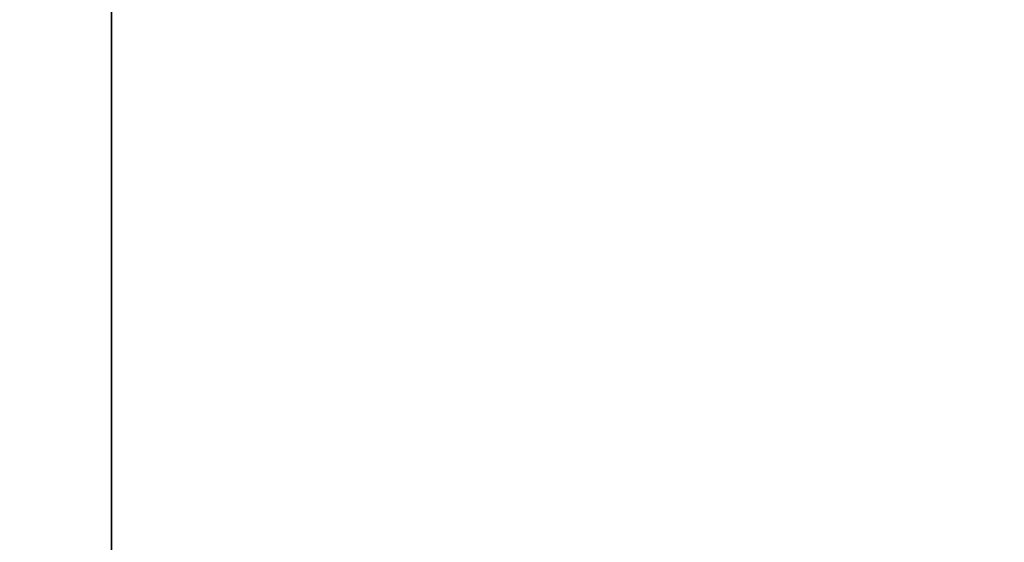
# Model space of a CAD drawing. Extents: x 0 to 80, y 0 to 80.
# Tile 188 of 256: x 8.377763 to 8.379284, y 35.420668 to 35.421475. Entities that reach past the tile are written whole.
import ezdxf

# ---------------------------------------------------------------- set-up
doc = ezdxf.new("R2010")
doc.units = 0
doc.header["$LTSCALE"] = 25.4
doc.layers.get('0').update_dxf_attribs({"color": 13, "linetype": 'CONTINUOUS'})

# ---------------------------------------------------------------- blocks, each defined once
blk = doc.blocks.new('ORBIT-I-KINKIET-20-7806-78')
at = {"color": 7}
blk.add_line((24.774519, 35.7683601, 304.1225586), (24.774519, 35.64608, 304.1225586), dxfattribs=at)
mesh = blk.add_polyface(dxfattribs=at)
corners = [(25.0446873, 35.7683601, 343.570343), (24.3199768, 35.64608, 343.1353149), (25.0446873, 35.64608, 343.570343)]
mesh.append_faces([[corners[k] for k in face] for face in [(0, 1, 2)]], dxfattribs={"color": 7})
mesh = blk.add_polyface(dxfattribs=at)
corners = [(25.0446873, 35.7683601, 343.570343), (24.3199768, 35.7683601, 343.1353149), (24.3199768, 35.64608, 343.1353149)]
mesh.append_faces([[corners[k] for k in face] for face in [(0, 1, 2)]], dxfattribs={"color": 7})
mesh = blk.add_polyface(dxfattribs=at)
corners = [(25.4827461, 35.64608, 303.7221375), (24.774519, 35.7683601, 304.1225586), (25.4827461, 35.7683601, 303.7221375)]
mesh.append_faces([[corners[k] for k in face] for face in [(0, 1, 2)]], dxfattribs={"color": 7})
mesh = blk.add_polyface(dxfattribs=at)
corners = [(25.4827461, 35.64608, 303.7221375), (24.774519, 35.64608, 304.1225586), (24.774519, 35.7683601, 304.1225586)]
mesh.append_faces([[corners[k] for k in face] for face in [(0, 1, 2)]], dxfattribs={"color": 7})

msp = doc.modelspace()

# ---------------------------------------------------------------- block references
at = {"color": 0}
msp.add_blockref('ORBIT-I-KINKIET-20-7806-78', (-16.3966141, -0.3460782, -57.5), dxfattribs=at)

doc.saveas('drawing.dxf')
